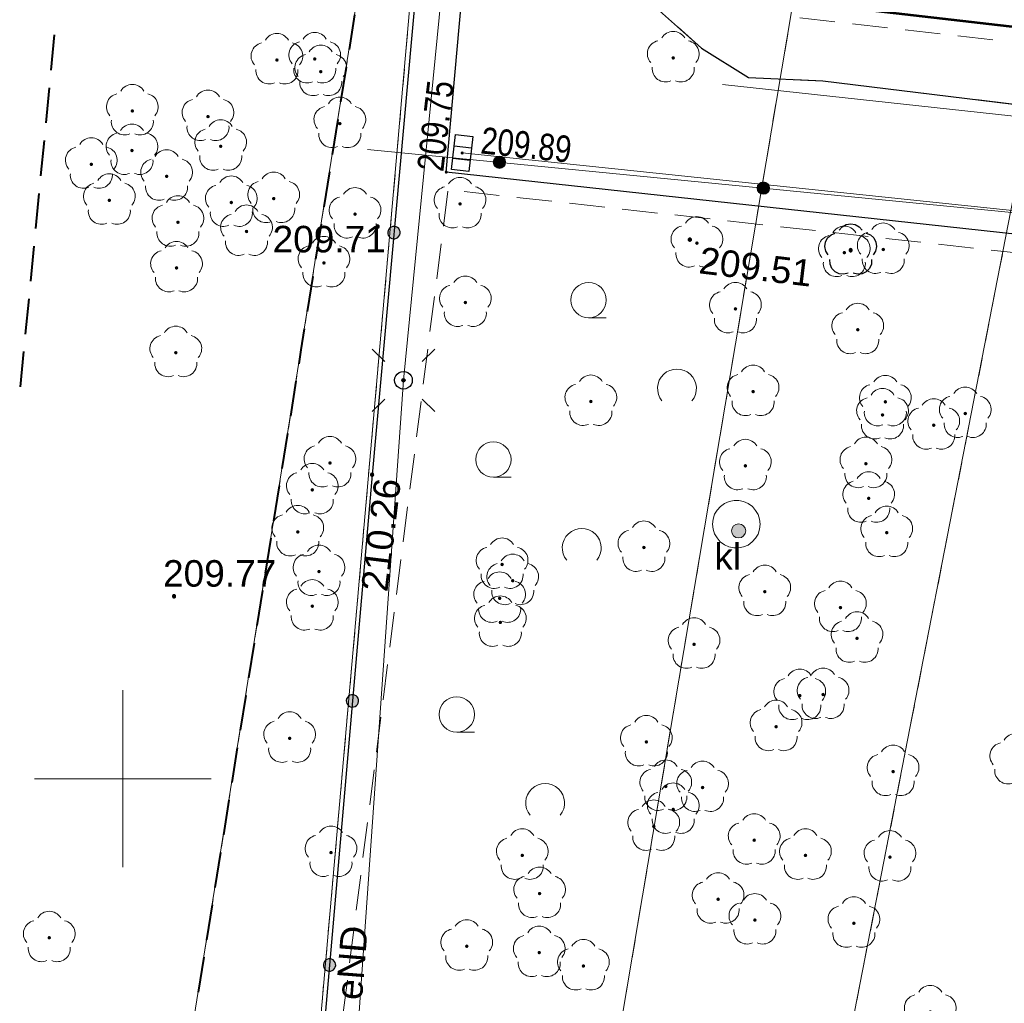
# Model space of a CAD drawing. Header units: metres. Extents: x 7419414 to 7419803, y 5549484 to 5549731.
# Tile 8 of 102: x 7419447 to 7419475, y 5549544 to 5549571. Entities that reach past the tile are written whole.
import ezdxf

# ---------------------------------------------------------------- set-up
doc = ezdxf.new("R2010")
doc.units = ezdxf.units.M
doc.header["$MEASUREMENT"] = 0
doc.layers.get('0').update_dxf_attribs({"color": 250})
for name, color, linetype, lineweight in [('EGBU', 7, 'Continuous', 53), ('EGDE', 7, 'Continuous', 13), ('EGUG', 96, 'Continuous', 13), ('KTKR01', 18, 'Continuous', 30), ('LINIE ROZGRANICZAJĄCE MPZP', 212, 'Continuous', 0), ('OBOP02_01', 96, 'Continuous', 13), ('OTKC', 7, 'Continuous', 13), ('OTOO', 7, 'Continuous', 30), ('OTRS_O', 7, 'Continuous', 13), ('PTTL04', 250, 'Continuous', 0), ('PTTL05', 18, 'Continuous', 13), ('RTPW02', 250, 'Continuous', 0), ('studnia kanalizacyjna', 7, 'Continuous', 0), ('studnia kanalizacyjna-Atr17', 7, 'Continuous', 0), ('SUEP', 1, 'Continuous', 13), ('SUEP_O', 1, 'Continuous', 13), ('SUNP', 7, 'Continuous', 13), ('SUPK_01', 250, 'Continuous', 0), ('UEEPA_512', 250, 'Continuous', 0)]:
    doc.layers.add(name, color=color, linetype=linetype, lineweight=lineweight)
doc.styles.add('Arial', font='arial.ttf')

# ---------------------------------------------------------------- blocks, each defined once
blk = doc.blocks.new('OBOP02_01_1')
at = {"layer": 'OBOP02_01', "linetype": 'Continuous', "lineweight": 13}
h = blk.add_hatch(color=96, dxfattribs=at)
edge = h.paths.add_edge_path()
edge.add_arc((0, 0), 0.005, 0, 360)
at = {"layer": 'OBOP02_01', "color": 96, "linetype": 'Continuous', "lineweight": 13}
for centre, start, end in [((0, 0.0375), 30.1471, 149.8529), ((-0.0357, 0.0116), 102.1471, 221.8529), ((0.0357, 0.0116), 318.1471, 77.8529), ((-0.022, -0.0303), 174.1472, 293.8529), ((0.022, -0.0303), 246.1471, 5.8529)]:
    blk.add_arc(centre, 0.0375, start, end, dxfattribs=at)
blk = doc.blocks.new('RTPW02')
at = {"layer": 'RTPW02', "linetype": 'Continuous', "lineweight": 13}
h = blk.add_hatch(color=250, dxfattribs=at)
edge = h.paths.add_edge_path()
edge.add_arc((0, 0), 0.0045, 0, 360)
blk = doc.blocks.new('PTTL04_01')
at = {"layer": 'PTTL04', "color": 250, "linetype": 'Continuous', "lineweight": 13}
blk.add_line((-0.125, 0.075), (-0.075, 0.075), dxfattribs=at)
blk.add_arc((0.125, -0.125), 0.055, 320.4788, 219.5212, dxfattribs=at)
at = {"color": 250, "linetype": 'Continuous', "lineweight": 13}
blk.add_wipeout([(-0.075, 0.125), (-0.0751, 0.1281), (-0.0754, 0.1313), (-0.0759, 0.1344), (-0.0766, 0.1374), (-0.0774, 0.1405), (-0.0785, 0.1434), (-0.0798, 0.1463), (-0.0812, 0.1491), (-0.0828, 0.1518), (-0.0845, 0.1544), (-0.0865, 0.1569), (-0.0886, 0.1592), (-0.0908, 0.1614), (-0.0931, 0.1635), (-0.0956, 0.1655), (-0.0982, 0.1672), (-0.1009, 0.1688), (-0.1037, 0.1702), (-0.1066, 0.1715), (-0.1095, 0.1726), (-0.1126, 0.1734), (-0.1156, 0.1741), (-0.1187, 0.1746), (-0.1219, 0.1749), (-0.125, 0.175), (-0.1281, 0.1749), (-0.1313, 0.1746), (-0.1344, 0.1741), (-0.1374, 0.1734), (-0.1405, 0.1726), (-0.1434, 0.1715), (-0.1463, 0.1702), (-0.1491, 0.1688), (-0.1518, 0.1672), (-0.1544, 0.1655), (-0.1569, 0.1635), (-0.1592, 0.1614), (-0.1614, 0.1592), (-0.1635, 0.1569), (-0.1655, 0.1544), (-0.1672, 0.1518), (-0.1688, 0.1491), (-0.1702, 0.1463), (-0.1715, 0.1434), (-0.1726, 0.1405), (-0.1734, 0.1374), (-0.1741, 0.1344), (-0.1746, 0.1313), (-0.1749, 0.1281), (-0.175, 0.125), (-0.1749, 0.1219), (-0.1746, 0.1187), (-0.1741, 0.1156), (-0.1734, 0.1126), (-0.1726, 0.1095), (-0.1715, 0.1066), (-0.1702, 0.1037), (-0.1688, 0.1009), (-0.1672, 0.0982), (-0.1655, 0.0956), (-0.1635, 0.0931), (-0.1614, 0.0908), (-0.1592, 0.0886), (-0.1569, 0.0865), (-0.1544, 0.0845), (-0.1518, 0.0828), (-0.1491, 0.0812), (-0.1463, 0.0798), (-0.1434, 0.0785), (-0.1405, 0.0774), (-0.1374, 0.0766), (-0.1344, 0.0759), (-0.1313, 0.0754), (-0.1281, 0.0751), (-0.125, 0.075), (-0.1219, 0.0751), (-0.1187, 0.0754), (-0.1156, 0.0759), (-0.1126, 0.0766), (-0.1095, 0.0774), (-0.1066, 0.0785), (-0.1037, 0.0798), (-0.1009, 0.0812), (-0.0982, 0.0828), (-0.0956, 0.0845), (-0.0931, 0.0865), (-0.0908, 0.0886), (-0.0886, 0.0908), (-0.0865, 0.0931), (-0.0845, 0.0956), (-0.0828, 0.0982), (-0.0812, 0.1009), (-0.0798, 0.1037), (-0.0785, 0.1066), (-0.0774, 0.1095), (-0.0766, 0.1126), (-0.0759, 0.1156), (-0.0754, 0.1187)], dxfattribs=at).dxf.layer = 'PTTL04'
at = {"layer": 'PTTL04', "color": 250, "linetype": 'Continuous', "lineweight": 13}
blk.add_circle((-0.125, 0.125), 0.05, dxfattribs=at)
blk = doc.blocks.new('RTPW02_1')
at = {"layer": 'RTPW02', "linetype": 'Continuous', "lineweight": 13}
h = blk.add_hatch(color=250, dxfattribs=at)
edge = h.paths.add_edge_path()
edge.add_arc((0, 0), 0.0045, 0, 360)

msp = doc.modelspace()

# ---------------------------------------------------------------- hatches: boundary and pattern name
at = {"linetype": 'Continuous'}
for points in [[(7419457.21, 5549565.575), (7419457.198, 5549565.577), (7419457.188, 5549565.581), (7419457.178, 5549565.588), (7419457.171, 5549565.597), (7419457.167, 5549565.608), (7419457.165, 5549565.62), (7419457.167, 5549565.632), (7419457.171, 5549565.642), (7419457.178, 5549565.652), (7419457.188, 5549565.659), (7419457.198, 5549565.663), (7419457.21, 5549565.665), (7419457.222, 5549565.663), (7419457.233, 5549565.659), (7419457.242, 5549565.652), (7419457.249, 5549565.642), (7419457.253, 5549565.632), (7419457.255, 5549565.62), (7419457.253, 5549565.608), (7419457.249, 5549565.597), (7419457.242, 5549565.588), (7419457.233, 5549565.581), (7419457.222, 5549565.577)], [(7419457.654, 5549565.273), (7419457.609, 5549565.283), (7419457.569, 5549565.304), (7419457.535, 5549565.335), (7419457.511, 5549565.374), (7419457.497, 5549565.418), (7419457.495, 5549565.463), (7419457.505, 5549565.508), (7419457.526, 5549565.548), (7419457.557, 5549565.582), (7419457.596, 5549565.606), (7419457.64, 5549565.62), (7419457.685, 5549565.622), (7419457.73, 5549565.612), (7419457.77, 5549565.591), (7419457.804, 5549565.56), (7419457.828, 5549565.521), (7419457.842, 5549565.477), (7419457.844, 5549565.432), (7419457.834, 5549565.387), (7419457.813, 5549565.347), (7419457.782, 5549565.313), (7419457.743, 5549565.289), (7419457.699, 5549565.275)], [(7419457.654, 5549565.273), (7419457.609, 5549565.283), (7419457.569, 5549565.304), (7419457.535, 5549565.335), (7419457.511, 5549565.374), (7419457.497, 5549565.418), (7419457.495, 5549565.463), (7419457.505, 5549565.508), (7419457.526, 5549565.548), (7419457.557, 5549565.582), (7419457.596, 5549565.606), (7419457.64, 5549565.62), (7419457.685, 5549565.622), (7419457.73, 5549565.612), (7419457.77, 5549565.591), (7419457.804, 5549565.56), (7419457.828, 5549565.521), (7419457.842, 5549565.477), (7419457.844, 5549565.432), (7419457.834, 5549565.387), (7419457.813, 5549565.347), (7419457.782, 5549565.313), (7419457.743, 5549565.289), (7419457.699, 5549565.275)], [(7419466.04, 5549565.205), (7419466.028, 5549565.207), (7419466.018, 5549565.211), (7419466.008, 5549565.218), (7419466.001, 5549565.228), (7419465.997, 5549565.238), (7419465.995, 5549565.25), (7419465.997, 5549565.262), (7419466.001, 5549565.272), (7419466.008, 5549565.282), (7419466.018, 5549565.289), (7419466.028, 5549565.293), (7419466.04, 5549565.295), (7419466.052, 5549565.293), (7419466.063, 5549565.289), (7419466.072, 5549565.282), (7419466.079, 5549565.272), (7419466.083, 5549565.262), (7419466.085, 5549565.25), (7419466.083, 5549565.238), (7419466.079, 5549565.228), (7419466.072, 5549565.218), (7419466.063, 5549565.211), (7419466.052, 5549565.207)], [(7419470.59, 5549564.905), (7419470.576, 5549564.907), (7419470.564, 5549564.914), (7419470.554, 5549564.924), (7419470.547, 5549564.936), (7419470.545, 5549564.95), (7419470.547, 5549564.964), (7419470.554, 5549564.976), (7419470.564, 5549564.986), (7419470.576, 5549564.993), (7419470.59, 5549564.995), (7419470.604, 5549564.993), (7419470.616, 5549564.986), (7419470.626, 5549564.976), (7419470.633, 5549564.964), (7419470.635, 5549564.95), (7419470.633, 5549564.936), (7419470.626, 5549564.924), (7419470.616, 5549564.914), (7419470.604, 5549564.907)], [(7419457.942, 5549561.225), (7419457.93, 5549561.226), (7419457.92, 5549561.23), (7419457.91, 5549561.236), (7419457.903, 5549561.244), (7419457.898, 5549561.254), (7419457.895, 5549561.264), (7419457.895, 5549561.276), (7419457.899, 5549561.288), (7419457.905, 5549561.299), (7419457.916, 5549561.308), (7419457.927, 5549561.313), (7419457.939, 5549561.315), (7419457.952, 5549561.313), (7419457.961, 5549561.31), (7419457.97, 5549561.303), (7419457.978, 5549561.294), (7419457.983, 5549561.283), (7419457.985, 5549561.271), (7419457.984, 5549561.262), (7419457.981, 5549561.251), (7419457.973, 5549561.24), (7419457.965, 5549561.232), (7419457.954, 5549561.227)], [(7419457.053, 5549558.553), (7419457.041, 5549558.555), (7419457.031, 5549558.559), (7419457.021, 5549558.566), (7419457.014, 5549558.576), (7419457.01, 5549558.586), (7419457.008, 5549558.598), (7419457.01, 5549558.61), (7419457.014, 5549558.621), (7419457.021, 5549558.63), (7419457.031, 5549558.637), (7419457.041, 5549558.641), (7419457.053, 5549558.643), (7419457.065, 5549558.641), (7419457.076, 5549558.637), (7419457.085, 5549558.63), (7419457.092, 5549558.621), (7419457.096, 5549558.61), (7419457.098, 5549558.598), (7419457.096, 5549558.586), (7419457.092, 5549558.576), (7419457.085, 5549558.566), (7419457.076, 5549558.559), (7419457.065, 5549558.555)], [(7419451.45, 5549555.115), (7419451.438, 5549555.117), (7419451.428, 5549555.121), (7419451.418, 5549555.128), (7419451.411, 5549555.138), (7419451.407, 5549555.148), (7419451.405, 5549555.16), (7419451.407, 5549555.172), (7419451.411, 5549555.183), (7419451.418, 5549555.192), (7419451.428, 5549555.199), (7419451.438, 5549555.203), (7419451.45, 5549555.205), (7419451.462, 5549555.203), (7419451.473, 5549555.199), (7419451.482, 5549555.192), (7419451.489, 5549555.183), (7419451.493, 5549555.172), (7419451.495, 5549555.16), (7419451.493, 5549555.148), (7419451.489, 5549555.138), (7419451.482, 5549555.128), (7419451.473, 5549555.121), (7419451.462, 5549555.117)], [(7419456.482, 5549552.025), (7419456.437, 5549552.035), (7419456.397, 5549552.056), (7419456.363, 5549552.087), (7419456.338, 5549552.126), (7419456.325, 5549552.169), (7419456.323, 5549552.215), (7419456.332, 5549552.26), (7419456.353, 5549552.3), (7419456.384, 5549552.334), (7419456.423, 5549552.358), (7419456.466, 5549552.372), (7419456.512, 5549552.374), (7419456.557, 5549552.364), (7419456.597, 5549552.343), (7419456.631, 5549552.312), (7419456.655, 5549552.274), (7419456.669, 5549552.23), (7419456.671, 5549552.185), (7419456.661, 5549552.14), (7419456.64, 5549552.1), (7419456.609, 5549552.066), (7419456.571, 5549552.041), (7419456.527, 5549552.028)], [(7419456.482, 5549552.025), (7419456.437, 5549552.035), (7419456.397, 5549552.056), (7419456.363, 5549552.087), (7419456.338, 5549552.126), (7419456.325, 5549552.169), (7419456.323, 5549552.215), (7419456.332, 5549552.26), (7419456.353, 5549552.3), (7419456.384, 5549552.334), (7419456.423, 5549552.358), (7419456.466, 5549552.372), (7419456.512, 5549552.374), (7419456.557, 5549552.364), (7419456.597, 5549552.343), (7419456.631, 5549552.312), (7419456.655, 5549552.274), (7419456.669, 5549552.23), (7419456.671, 5549552.185), (7419456.661, 5549552.14), (7419456.64, 5549552.1), (7419456.609, 5549552.066), (7419456.571, 5549552.041), (7419456.527, 5549552.028)], [(7419455.832, 5549544.554), (7419455.788, 5549544.564), (7419455.747, 5549544.585), (7419455.714, 5549544.615), (7419455.689, 5549544.654), (7419455.675, 5549544.698), (7419455.673, 5549544.743), (7419455.683, 5549544.788), (7419455.704, 5549544.828), (7419455.735, 5549544.862), (7419455.773, 5549544.887), (7419455.817, 5549544.9), (7419455.863, 5549544.902), (7419455.907, 5549544.892), (7419455.948, 5549544.871), (7419455.981, 5549544.841), (7419456.006, 5549544.802), (7419456.02, 5549544.758), (7419456.022, 5549544.713), (7419456.012, 5549544.668), (7419455.991, 5549544.628), (7419455.96, 5549544.594), (7419455.922, 5549544.569), (7419455.878, 5549544.556)], [(7419455.832, 5549544.554), (7419455.788, 5549544.564), (7419455.747, 5549544.585), (7419455.714, 5549544.615), (7419455.689, 5549544.654), (7419455.675, 5549544.698), (7419455.673, 5549544.743), (7419455.683, 5549544.788), (7419455.704, 5549544.828), (7419455.735, 5549544.862), (7419455.773, 5549544.887), (7419455.817, 5549544.9), (7419455.863, 5549544.902), (7419455.907, 5549544.892), (7419455.948, 5549544.871), (7419455.981, 5549544.841), (7419456.006, 5549544.802), (7419456.02, 5549544.758), (7419456.022, 5549544.713), (7419456.012, 5549544.668), (7419455.991, 5549544.628), (7419455.96, 5549544.594), (7419455.922, 5549544.569), (7419455.878, 5549544.556)]]:
    msp.add_hatch(color=0, dxfattribs=at).paths.add_polyline_path(points)
at = {"linetype": 'Continuous', "lineweight": 0}
h = msp.add_hatch(color=0, dxfattribs=at)
edge = h.paths.add_edge_path()
edge.add_arc((7419467.42, 5549557.01), 0.2, 0, 360)
at = {"layer": 'LINIE ROZGRANICZAJĄCE MPZP', "linetype": 'Continuous', "lineweight": 0}
h = msp.add_hatch(color=30, dxfattribs=at)
edge = h.paths.add_edge_path()
edge.add_arc((7419460.654, 5549567.438), 0.17, 0, 360)
h = msp.add_hatch(color=30, dxfattribs=at)
edge = h.paths.add_edge_path()
edge.add_arc((7419468.118, 5549566.708), 0.17, 0, 360)

# ---------------------------------------------------------------- linework, layer by layer
at = {"color": 0, "linetype": 'Continuous'}
for p, q in [((7419459.371, 5549567.902), (7419459.868, 5549567.846)), ((7419459.332, 5549567.554), (7419459.829, 5549567.498)), ((7419457.056, 5549562.154), (7419457.41, 5549561.8)), ((7419458.824, 5549562.154), (7419458.47, 5549561.8)), ((7419457.056, 5549560.386), (7419457.41, 5549560.74)), ((7419458.824, 5549560.386), (7419458.47, 5549560.74))]:
    msp.add_line(p, q, dxfattribs=at)
at = {"color": 0, "linetype": 'Continuous', "flags": 128}
for points in [[(7419459.296, 5549567.231), (7419459.407, 5549568.225), (7419459.904, 5549568.169), (7419459.793, 5549567.175), (7419459.296, 5549567.231)], [(7419457.165, 5549565.62), (7419457.167, 5549565.608), (7419457.171, 5549565.597), (7419457.178, 5549565.588), (7419457.188, 5549565.581), (7419457.198, 5549565.577), (7419457.21, 5549565.575), (7419457.222, 5549565.577), (7419457.233, 5549565.581), (7419457.242, 5549565.588), (7419457.249, 5549565.597), (7419457.253, 5549565.608), (7419457.255, 5549565.62), (7419457.253, 5549565.632), (7419457.249, 5549565.642), (7419457.242, 5549565.652), (7419457.233, 5549565.659), (7419457.222, 5549565.663), (7419457.21, 5549565.665), (7419457.198, 5549565.663), (7419457.188, 5549565.659), (7419457.178, 5549565.652), (7419457.171, 5549565.642), (7419457.167, 5549565.632), (7419457.165, 5549565.62)], [(7419457.685, 5549565.622), (7419457.64, 5549565.62), (7419457.596, 5549565.606), (7419457.557, 5549565.582), (7419457.526, 5549565.548), (7419457.505, 5549565.508), (7419457.495, 5549565.463), (7419457.497, 5549565.418), (7419457.511, 5549565.374), (7419457.535, 5549565.335), (7419457.569, 5549565.304), (7419457.609, 5549565.283), (7419457.654, 5549565.273), (7419457.699, 5549565.275), (7419457.743, 5549565.289), (7419457.782, 5549565.313), (7419457.813, 5549565.347), (7419457.834, 5549565.387), (7419457.844, 5549565.432), (7419457.842, 5549565.477), (7419457.828, 5549565.521), (7419457.804, 5549565.56), (7419457.77, 5549565.591), (7419457.73, 5549565.612), (7419457.685, 5549565.622)], [(7419457.685, 5549565.622), (7419457.64, 5549565.62), (7419457.596, 5549565.606), (7419457.557, 5549565.582), (7419457.526, 5549565.548), (7419457.505, 5549565.508), (7419457.495, 5549565.463), (7419457.497, 5549565.418), (7419457.511, 5549565.374), (7419457.535, 5549565.335), (7419457.569, 5549565.304), (7419457.609, 5549565.283), (7419457.654, 5549565.273), (7419457.699, 5549565.275), (7419457.743, 5549565.289), (7419457.782, 5549565.313), (7419457.813, 5549565.347), (7419457.834, 5549565.387), (7419457.844, 5549565.432), (7419457.842, 5549565.477), (7419457.828, 5549565.521), (7419457.804, 5549565.56), (7419457.77, 5549565.591), (7419457.73, 5549565.612), (7419457.685, 5549565.622)], [(7419465.995, 5549565.25), (7419465.997, 5549565.238), (7419466.001, 5549565.228), (7419466.008, 5549565.218), (7419466.018, 5549565.211), (7419466.028, 5549565.207), (7419466.04, 5549565.205), (7419466.052, 5549565.207), (7419466.063, 5549565.211), (7419466.072, 5549565.218), (7419466.079, 5549565.228), (7419466.083, 5549565.238), (7419466.085, 5549565.25), (7419466.083, 5549565.262), (7419466.079, 5549565.272), (7419466.072, 5549565.282), (7419466.063, 5549565.289), (7419466.052, 5549565.293), (7419466.04, 5549565.295), (7419466.028, 5549565.293), (7419466.018, 5549565.289), (7419466.008, 5549565.282), (7419466.001, 5549565.272), (7419465.997, 5549565.262), (7419465.995, 5549565.25)], [(7419470.59, 5549564.905), (7419470.604, 5549564.907), (7419470.616, 5549564.914), (7419470.626, 5549564.924), (7419470.633, 5549564.936), (7419470.635, 5549564.95), (7419470.633, 5549564.964), (7419470.626, 5549564.976), (7419470.616, 5549564.986), (7419470.604, 5549564.993), (7419470.59, 5549564.995), (7419470.576, 5549564.993), (7419470.564, 5549564.986), (7419470.554, 5549564.976), (7419470.547, 5549564.964), (7419470.545, 5549564.95), (7419470.547, 5549564.936), (7419470.554, 5549564.924), (7419470.564, 5549564.914), (7419470.576, 5549564.907), (7419470.59, 5549564.905)], [(7419457.94, 5549561.52), (7419458.005, 5549561.511), (7419458.065, 5549561.487), (7419458.117, 5549561.447), (7419458.157, 5549561.395), (7419458.181, 5549561.335), (7419458.19, 5549561.27), (7419458.181, 5549561.205), (7419458.157, 5549561.145), (7419458.117, 5549561.093), (7419458.065, 5549561.053), (7419458.005, 5549561.029), (7419457.94, 5549561.02), (7419457.875, 5549561.029), (7419457.815, 5549561.053), (7419457.763, 5549561.093), (7419457.723, 5549561.145), (7419457.699, 5549561.205), (7419457.69, 5549561.27), (7419457.699, 5549561.335), (7419457.723, 5549561.395), (7419457.763, 5549561.447), (7419457.815, 5549561.487), (7419457.875, 5549561.511), (7419457.94, 5549561.52)], [(7419457.939, 5549561.315), (7419457.952, 5549561.313), (7419457.961, 5549561.31), (7419457.97, 5549561.303), (7419457.978, 5549561.294), (7419457.983, 5549561.283), (7419457.985, 5549561.271), (7419457.984, 5549561.262), (7419457.981, 5549561.251), (7419457.973, 5549561.24), (7419457.965, 5549561.232), (7419457.954, 5549561.227), (7419457.942, 5549561.225), (7419457.93, 5549561.226), (7419457.92, 5549561.23), (7419457.91, 5549561.236), (7419457.903, 5549561.244), (7419457.898, 5549561.254), (7419457.895, 5549561.264), (7419457.895, 5549561.276), (7419457.899, 5549561.288), (7419457.905, 5549561.299), (7419457.916, 5549561.308), (7419457.927, 5549561.313), (7419457.939, 5549561.315)], [(7419457.008, 5549558.598), (7419457.01, 5549558.586), (7419457.014, 5549558.576), (7419457.021, 5549558.566), (7419457.031, 5549558.559), (7419457.041, 5549558.555), (7419457.053, 5549558.553), (7419457.065, 5549558.555), (7419457.076, 5549558.559), (7419457.085, 5549558.566), (7419457.092, 5549558.576), (7419457.096, 5549558.586), (7419457.098, 5549558.598), (7419457.096, 5549558.61), (7419457.092, 5549558.621), (7419457.085, 5549558.63), (7419457.076, 5549558.637), (7419457.065, 5549558.641), (7419457.053, 5549558.643), (7419457.041, 5549558.641), (7419457.031, 5549558.637), (7419457.021, 5549558.63), (7419457.014, 5549558.621), (7419457.01, 5549558.61), (7419457.008, 5549558.598)], [(7419451.405, 5549555.16), (7419451.407, 5549555.148), (7419451.411, 5549555.138), (7419451.418, 5549555.128), (7419451.428, 5549555.121), (7419451.438, 5549555.117), (7419451.45, 5549555.115), (7419451.462, 5549555.117), (7419451.473, 5549555.121), (7419451.482, 5549555.128), (7419451.489, 5549555.138), (7419451.493, 5549555.148), (7419451.495, 5549555.16), (7419451.493, 5549555.172), (7419451.489, 5549555.183), (7419451.482, 5549555.192), (7419451.473, 5549555.199), (7419451.462, 5549555.203), (7419451.45, 5549555.205), (7419451.438, 5549555.203), (7419451.428, 5549555.199), (7419451.418, 5549555.192), (7419451.411, 5549555.183), (7419451.407, 5549555.172), (7419451.405, 5549555.16)], [(7419456.512, 5549552.374), (7419456.466, 5549552.372), (7419456.423, 5549552.358), (7419456.384, 5549552.334), (7419456.353, 5549552.3), (7419456.332, 5549552.26), (7419456.323, 5549552.215), (7419456.325, 5549552.169), (7419456.338, 5549552.126), (7419456.363, 5549552.087), (7419456.397, 5549552.056), (7419456.437, 5549552.035), (7419456.482, 5549552.025), (7419456.527, 5549552.028), (7419456.571, 5549552.041), (7419456.609, 5549552.066), (7419456.64, 5549552.1), (7419456.661, 5549552.14), (7419456.671, 5549552.185), (7419456.669, 5549552.23), (7419456.655, 5549552.274), (7419456.631, 5549552.312), (7419456.597, 5549552.343), (7419456.557, 5549552.364), (7419456.512, 5549552.374)], [(7419456.512, 5549552.374), (7419456.466, 5549552.372), (7419456.423, 5549552.358), (7419456.384, 5549552.334), (7419456.353, 5549552.3), (7419456.332, 5549552.26), (7419456.323, 5549552.215), (7419456.325, 5549552.169), (7419456.338, 5549552.126), (7419456.363, 5549552.087), (7419456.397, 5549552.056), (7419456.437, 5549552.035), (7419456.482, 5549552.025), (7419456.527, 5549552.028), (7419456.571, 5549552.041), (7419456.609, 5549552.066), (7419456.64, 5549552.1), (7419456.661, 5549552.14), (7419456.671, 5549552.185), (7419456.669, 5549552.23), (7419456.655, 5549552.274), (7419456.631, 5549552.312), (7419456.597, 5549552.343), (7419456.557, 5549552.364), (7419456.512, 5549552.374)], [(7419455.863, 5549544.902), (7419455.817, 5549544.9), (7419455.773, 5549544.887), (7419455.735, 5549544.862), (7419455.704, 5549544.828), (7419455.683, 5549544.788), (7419455.673, 5549544.743), (7419455.675, 5549544.698), (7419455.689, 5549544.654), (7419455.714, 5549544.615), (7419455.747, 5549544.585), (7419455.788, 5549544.564), (7419455.832, 5549544.554), (7419455.878, 5549544.556), (7419455.922, 5549544.569), (7419455.96, 5549544.594), (7419455.991, 5549544.628), (7419456.012, 5549544.668), (7419456.022, 5549544.713), (7419456.02, 5549544.758), (7419456.006, 5549544.802), (7419455.981, 5549544.841), (7419455.948, 5549544.871), (7419455.907, 5549544.892), (7419455.863, 5549544.902)], [(7419455.863, 5549544.902), (7419455.817, 5549544.9), (7419455.773, 5549544.887), (7419455.735, 5549544.862), (7419455.704, 5549544.828), (7419455.683, 5549544.788), (7419455.673, 5549544.743), (7419455.675, 5549544.698), (7419455.689, 5549544.654), (7419455.714, 5549544.615), (7419455.747, 5549544.585), (7419455.788, 5549544.564), (7419455.832, 5549544.554), (7419455.878, 5549544.556), (7419455.922, 5549544.569), (7419455.96, 5549544.594), (7419455.991, 5549544.628), (7419456.012, 5549544.668), (7419456.022, 5549544.713), (7419456.02, 5549544.758), (7419456.006, 5549544.802), (7419455.981, 5549544.841), (7419455.948, 5549544.871), (7419455.907, 5549544.892), (7419455.863, 5549544.902)]]:
    msp.add_lwpolyline(points, close=True, dxfattribs=at)
for points in [[(7419470.266, 5549565.513), (7419470.349, 5549565.613), (7419470.462, 5549565.677), (7419470.59, 5549565.7), (7419470.718, 5549565.677), (7419470.831, 5549565.613), (7419470.914, 5549565.513)], [(7419469.954, 5549564.816), (7419469.885, 5549564.926), (7419469.859, 5549565.053), (7419469.877, 5549565.182), (7419469.938, 5549565.297), (7419470.034, 5549565.384), (7419470.154, 5549565.432)], [(7419471.026, 5549565.432), (7419471.146, 5549565.384), (7419471.242, 5549565.297), (7419471.303, 5549565.182), (7419471.321, 5549565.053), (7419471.295, 5549564.926), (7419471.226, 5549564.816)], [(7419470.521, 5549564.304), (7419470.395, 5549564.272), (7419470.266, 5549564.286), (7419470.149, 5549564.343), (7419470.059, 5549564.437), (7419470.006, 5549564.555), (7419469.997, 5549564.685)], [(7419471.183, 5549564.685), (7419471.174, 5549564.555), (7419471.121, 5549564.437), (7419471.031, 5549564.343), (7419470.914, 5549564.286), (7419470.785, 5549564.272), (7419470.659, 5549564.304)]]:
    msp.add_lwpolyline(points, dxfattribs=at)
at = {"color": 0, "linetype": 'Continuous', "lineweight": 0}
msp.add_circle((7419467.42, 5549557.01), 0.2, dxfattribs=at)
at = {"layer": 'EGBU', "color": 250, "linetype": 'Continuous', "lineweight": 53, "flags": 128}
msp.add_lwpolyline([(7419468.83, 5549590.44), (7419466.71, 5549572.26), (7419552.96, 5549562.33), (7419554.97, 5549580.65), (7419468.83, 5549590.44)], close=True, dxfattribs=at)
at = {"layer": 'EGDE', "color": 250, "linetype": 'Continuous', "lineweight": 0, "flags": 128}
for points in [[(7419562.5, 5549640.55), (7419487.71, 5549630.61), (7419468.08, 5549529.97), (7419483.43, 5549529.18), (7419523.94, 5549526.59), (7419538.19, 5549526.4), (7419548.95, 5549525.8), (7419562.5, 5549640.55)], [(7419487.71, 5549630.61), (7419482.9, 5549629.97), (7419478.25, 5549627.12), (7419461.94, 5549530.29), (7419468.08, 5549529.97), (7419487.71, 5549630.61)], [(7419478.25, 5549627.12), (7419462.12, 5549617.26), (7419459.99, 5549593.07), (7419454.49, 5549530.64), (7419458.91, 5549530.45), (7419461.94, 5549530.29), (7419478.25, 5549627.12)]]:
    msp.add_lwpolyline(points, close=True, dxfattribs=at)
for points in [[(7419447.714, 5549501.025), (7419450.09, 5549531.19), (7419459.99, 5549593.07), (7419462.12, 5549617.26), (7419462.22, 5549620.86), (7419457.3, 5549616.58), (7419452.54, 5549610.11), (7419449.43, 5549604.09), (7419439.375, 5549501.456)], [(7419456.604, 5549500.566), (7419458.91, 5549530.45), (7419454.49, 5549530.64), (7419459.99, 5549593.07), (7419450.09, 5549531.19), (7419447.714, 5549501.025)]]:
    msp.add_lwpolyline(points, dxfattribs=at)
at = {"layer": 'EGUG', "color": 96, "linetype": 'Continuous', "lineweight": 13}
for p, q in [((7419456.501, 5549571.264), (7419456.422, 5549570.77)), ((7419456.422, 5549570.77), (7419456.501, 5549571.264)), ((7419458.052, 5549571.069), (7419458.008, 5549570.571)), ((7419458.008, 5549570.571), (7419458.052, 5549571.069)), ((7419468.725, 5549570.57), (7419468.808, 5549571.063)), ((7419468.808, 5549571.063), (7419468.725, 5549570.57)), ((7419456.343, 5549570.276), (7419456.264, 5549569.783)), ((7419456.264, 5549569.783), (7419456.343, 5549570.276)), ((7419457.964, 5549570.073), (7419457.92, 5549569.575)), ((7419457.92, 5549569.575), (7419457.964, 5549570.073)), ((7419468.559, 5549569.583), (7419468.642, 5549570.077)), ((7419468.642, 5549570.077), (7419468.559, 5549569.583)), ((7419456.185, 5549569.289), (7419456.106, 5549568.795)), ((7419456.106, 5549568.795), (7419456.185, 5549569.289)), ((7419457.876, 5549569.077), (7419457.832, 5549568.579)), ((7419457.832, 5549568.579), (7419457.876, 5549569.077)), ((7419468.392, 5549568.597), (7419468.476, 5549569.09)), ((7419468.476, 5549569.09), (7419468.392, 5549568.597)), ((7419456.027, 5549568.302), (7419455.948, 5549567.808)), ((7419455.948, 5549567.808), (7419456.027, 5549568.302)), ((7419457.788, 5549568.081), (7419457.745, 5549567.583)), ((7419457.745, 5549567.583), (7419457.788, 5549568.081)), ((7419468.226, 5549567.611), (7419468.309, 5549568.104)), ((7419468.309, 5549568.104), (7419468.226, 5549567.611)), ((7419455.869, 5549567.314), (7419455.79, 5549566.82)), ((7419455.79, 5549566.82), (7419455.869, 5549567.314)), ((7419457.701, 5549567.085), (7419457.657, 5549566.587)), ((7419457.657, 5549566.587), (7419457.701, 5549567.085)), ((7419468.06, 5549566.625), (7419468.143, 5549567.118)), ((7419468.143, 5549567.118), (7419468.06, 5549566.625)), ((7419455.711, 5549566.327), (7419455.632, 5549565.833)), ((7419455.632, 5549565.833), (7419455.711, 5549566.327)), ((7419457.613, 5549566.089), (7419457.569, 5549565.591)), ((7419457.569, 5549565.591), (7419457.613, 5549566.089)), ((7419467.894, 5549565.639), (7419467.977, 5549566.132)), ((7419467.977, 5549566.132), (7419467.894, 5549565.639)), ((7419455.553, 5549565.339), (7419455.474, 5549564.845)), ((7419455.474, 5549564.845), (7419455.553, 5549565.339)), ((7419457.525, 5549565.092), (7419457.481, 5549564.594)), ((7419457.481, 5549564.594), (7419457.525, 5549565.092)), ((7419467.728, 5549564.653), (7419467.811, 5549565.146)), ((7419467.811, 5549565.146), (7419467.728, 5549564.653)), ((7419474.784, 5549564.341), (7419474.88, 5549564.831)), ((7419474.88, 5549564.831), (7419474.784, 5549564.341)), ((7419455.395, 5549564.352), (7419455.316, 5549563.858)), ((7419455.316, 5549563.858), (7419455.395, 5549564.352)), ((7419457.437, 5549564.096), (7419457.394, 5549563.598)), ((7419457.394, 5549563.598), (7419457.437, 5549564.096)), ((7419467.562, 5549563.667), (7419467.645, 5549564.16)), ((7419467.645, 5549564.16), (7419467.562, 5549563.667)), ((7419474.593, 5549563.359), (7419474.688, 5549563.85)), ((7419474.688, 5549563.85), (7419474.593, 5549563.359)), ((7419455.237, 5549563.364), (7419455.158, 5549562.871)), ((7419455.158, 5549562.871), (7419455.237, 5549563.364)), ((7419457.35, 5549563.1), (7419457.306, 5549562.602)), ((7419457.306, 5549562.602), (7419457.35, 5549563.1)), ((7419467.396, 5549562.681), (7419467.479, 5549563.174)), ((7419467.479, 5549563.174), (7419467.396, 5549562.681)), ((7419474.401, 5549562.378), (7419474.497, 5549562.868)), ((7419474.497, 5549562.868), (7419474.401, 5549562.378)), ((7419455.079, 5549562.377), (7419455.001, 5549561.883)), ((7419455.001, 5549561.883), (7419455.079, 5549562.377)), ((7419467.23, 5549561.695), (7419467.313, 5549562.188)), ((7419467.313, 5549562.188), (7419467.23, 5549561.695)), ((7419457.262, 5549562.104), (7419457.218, 5549561.606)), ((7419457.218, 5549561.606), (7419457.262, 5549562.104)), ((7419474.21, 5549561.396), (7419474.305, 5549561.887)), ((7419474.305, 5549561.887), (7419474.21, 5549561.396)), ((7419454.922, 5549561.389), (7419454.843, 5549560.896)), ((7419454.843, 5549560.896), (7419454.922, 5549561.389)), ((7419457.174, 5549561.108), (7419457.13, 5549560.61)), ((7419457.13, 5549560.61), (7419457.174, 5549561.108)), ((7419467.064, 5549560.709), (7419467.147, 5549561.202)), ((7419467.147, 5549561.202), (7419467.064, 5549560.709)), ((7419474.018, 5549560.415), (7419474.114, 5549560.905)), ((7419474.114, 5549560.905), (7419474.018, 5549560.415)), ((7419454.764, 5549560.402), (7419454.685, 5549559.908)), ((7419454.685, 5549559.908), (7419454.764, 5549560.402)), ((7419466.898, 5549559.722), (7419466.981, 5549560.215)), ((7419466.981, 5549560.215), (7419466.898, 5549559.722)), ((7419457.086, 5549560.112), (7419457.043, 5549559.614)), ((7419457.043, 5549559.614), (7419457.086, 5549560.112)), ((7419473.827, 5549559.433), (7419473.923, 5549559.924)), ((7419473.923, 5549559.924), (7419473.827, 5549559.433)), ((7419454.606, 5549559.415), (7419454.527, 5549558.921)), ((7419454.527, 5549558.921), (7419454.606, 5549559.415)), ((7419456.999, 5549559.116), (7419456.955, 5549558.618)), ((7419456.955, 5549558.618), (7419456.999, 5549559.116)), ((7419466.731, 5549558.736), (7419466.815, 5549559.229)), ((7419466.815, 5549559.229), (7419466.731, 5549558.736)), ((7419473.635, 5549558.452), (7419473.731, 5549558.942)), ((7419473.731, 5549558.942), (7419473.635, 5549558.452)), ((7419454.448, 5549558.427), (7419454.369, 5549557.933)), ((7419454.369, 5549557.933), (7419454.448, 5549558.427)), ((7419466.565, 5549557.75), (7419466.648, 5549558.243)), ((7419466.648, 5549558.243), (7419466.565, 5549557.75)), ((7419456.911, 5549558.119), (7419456.867, 5549557.621)), ((7419456.867, 5549557.621), (7419456.911, 5549558.119)), ((7419473.444, 5549557.47), (7419473.54, 5549557.961)), ((7419473.54, 5549557.961), (7419473.444, 5549557.47)), ((7419454.29, 5549557.44), (7419454.211, 5549556.946)), ((7419454.211, 5549556.946), (7419454.29, 5549557.44)), ((7419466.399, 5549556.764), (7419466.482, 5549557.257)), ((7419466.482, 5549557.257), (7419466.399, 5549556.764)), ((7419456.823, 5549557.123), (7419456.779, 5549556.625)), ((7419456.779, 5549556.625), (7419456.823, 5549557.123)), ((7419473.252, 5549556.489), (7419473.348, 5549556.979)), ((7419473.348, 5549556.979), (7419473.252, 5549556.489)), ((7419454.132, 5549556.452), (7419454.053, 5549555.958)), ((7419454.053, 5549555.958), (7419454.132, 5549556.452)), ((7419456.735, 5549556.127), (7419456.692, 5549555.629)), ((7419456.692, 5549555.629), (7419456.735, 5549556.127)), ((7419466.233, 5549555.778), (7419466.316, 5549556.271)), ((7419466.316, 5549556.271), (7419466.233, 5549555.778)), ((7419473.061, 5549555.507), (7419473.157, 5549555.998)), ((7419473.157, 5549555.998), (7419473.061, 5549555.507)), ((7419453.974, 5549555.465), (7419453.895, 5549554.971)), ((7419453.895, 5549554.971), (7419453.974, 5549555.465)), ((7419466.067, 5549554.792), (7419466.15, 5549555.285)), ((7419466.15, 5549555.285), (7419466.067, 5549554.792)), ((7419456.648, 5549555.131), (7419456.604, 5549554.633)), ((7419456.604, 5549554.633), (7419456.648, 5549555.131)), ((7419472.87, 5549554.526), (7419472.965, 5549555.016)), ((7419472.965, 5549555.016), (7419472.87, 5549554.526)), ((7419453.816, 5549554.477), (7419453.737, 5549553.984)), ((7419453.737, 5549553.984), (7419453.816, 5549554.477)), ((7419456.56, 5549554.135), (7419456.516, 5549553.637)), ((7419456.516, 5549553.637), (7419456.56, 5549554.135)), ((7419465.901, 5549553.806), (7419465.984, 5549554.299)), ((7419465.984, 5549554.299), (7419465.901, 5549553.806)), ((7419472.678, 5549553.544), (7419472.774, 5549554.035)), ((7419472.774, 5549554.035), (7419472.678, 5549553.544)), ((7419453.658, 5549553.49), (7419453.579, 5549552.996)), ((7419453.579, 5549552.996), (7419453.658, 5549553.49)), ((7419465.735, 5549552.82), (7419465.818, 5549553.313)), ((7419465.818, 5549553.313), (7419465.735, 5549552.82)), ((7419456.472, 5549553.139), (7419456.428, 5549552.641)), ((7419456.428, 5549552.641), (7419456.472, 5549553.139)), ((7419472.487, 5549552.563), (7419472.582, 5549553.053)), ((7419472.582, 5549553.053), (7419472.487, 5549552.563)), ((7419453.5, 5549552.502), (7419453.421, 5549552.009)), ((7419453.421, 5549552.009), (7419453.5, 5549552.502)), ((7419456.384, 5549552.143), (7419456.34, 5549551.645)), ((7419456.34, 5549551.645), (7419456.384, 5549552.143)), ((7419465.569, 5549551.834), (7419465.652, 5549552.327)), ((7419465.652, 5549552.327), (7419465.569, 5549551.834)), ((7419472.295, 5549551.581), (7419472.391, 5549552.072)), ((7419472.391, 5549552.072), (7419472.295, 5549551.581)), ((7419453.342, 5549551.515), (7419453.263, 5549551.021)), ((7419453.263, 5549551.021), (7419453.342, 5549551.515)), ((7419465.403, 5549550.847), (7419465.486, 5549551.34)), ((7419465.486, 5549551.34), (7419465.403, 5549550.847)), ((7419456.297, 5549551.146), (7419456.253, 5549550.648)), ((7419456.253, 5549550.648), (7419456.297, 5549551.146)), ((7419472.104, 5549550.6), (7419472.2, 5549551.09)), ((7419472.2, 5549551.09), (7419472.104, 5549550.6)), ((7419453.184, 5549550.528), (7419453.105, 5549550.034)), ((7419453.105, 5549550.034), (7419453.184, 5549550.528)), ((7419465.237, 5549549.861), (7419465.32, 5549550.354)), ((7419465.32, 5549550.354), (7419465.237, 5549549.861)), ((7419456.209, 5549550.15), (7419456.165, 5549549.652)), ((7419456.165, 5549549.652), (7419456.209, 5549550.15)), ((7419471.912, 5549549.618), (7419472.008, 5549550.109)), ((7419472.008, 5549550.109), (7419471.912, 5549549.618)), ((7419453.026, 5549549.54), (7419452.947, 5549549.046)), ((7419452.947, 5549549.046), (7419453.026, 5549549.54)), ((7419465.07, 5549548.875), (7419465.154, 5549549.368)), ((7419465.154, 5549549.368), (7419465.07, 5549548.875)), ((7419456.121, 5549549.154), (7419456.077, 5549548.656)), ((7419456.077, 5549548.656), (7419456.121, 5549549.154)), ((7419471.721, 5549548.637), (7419471.817, 5549549.127)), ((7419471.817, 5549549.127), (7419471.721, 5549548.637)), ((7419452.868, 5549548.553), (7419452.789, 5549548.059)), ((7419452.789, 5549548.059), (7419452.868, 5549548.553)), ((7419464.904, 5549547.889), (7419464.987, 5549548.382)), ((7419464.987, 5549548.382), (7419464.904, 5549547.889)), ((7419456.033, 5549548.158), (7419455.989, 5549547.66)), ((7419455.989, 5549547.66), (7419456.033, 5549548.158)), ((7419471.529, 5549547.655), (7419471.625, 5549548.146)), ((7419471.625, 5549548.146), (7419471.529, 5549547.655)), ((7419452.71, 5549547.565), (7419452.631, 5549547.071)), ((7419452.631, 5549547.071), (7419452.71, 5549547.565)), ((7419464.738, 5549546.903), (7419464.821, 5549547.396)), ((7419464.821, 5549547.396), (7419464.738, 5549546.903)), ((7419455.946, 5549547.162), (7419455.902, 5549546.664)), ((7419455.902, 5549546.664), (7419455.946, 5549547.162)), ((7419471.338, 5549546.674), (7419471.434, 5549547.164)), ((7419471.434, 5549547.164), (7419471.338, 5549546.674)), ((7419452.552, 5549546.578), (7419452.473, 5549546.084)), ((7419452.473, 5549546.084), (7419452.552, 5549546.578)), ((7419464.572, 5549545.917), (7419464.655, 5549546.41)), ((7419464.655, 5549546.41), (7419464.572, 5549545.917)), ((7419455.858, 5549546.166), (7419455.814, 5549545.668)), ((7419455.814, 5549545.668), (7419455.858, 5549546.166)), ((7419471.147, 5549545.692), (7419471.242, 5549546.183)), ((7419471.242, 5549546.183), (7419471.147, 5549545.692)), ((7419452.394, 5549545.59), (7419452.315, 5549545.097)), ((7419452.315, 5549545.097), (7419452.394, 5549545.59)), ((7419455.77, 5549545.17), (7419455.726, 5549544.672)), ((7419455.726, 5549544.672), (7419455.77, 5549545.17)), ((7419464.406, 5549544.931), (7419464.489, 5549545.424)), ((7419464.489, 5549545.424), (7419464.406, 5549544.931)), ((7419470.955, 5549544.71), (7419471.051, 5549545.201)), ((7419471.051, 5549545.201), (7419470.955, 5549544.71)), ((7419452.236, 5549544.603), (7419452.157, 5549544.109)), ((7419452.157, 5549544.109), (7419452.236, 5549544.603)), ((7419464.24, 5549543.945), (7419464.323, 5549544.438)), ((7419464.323, 5549544.438), (7419464.24, 5549543.945)), ((7419455.682, 5549544.173), (7419455.638, 5549543.675)), ((7419455.638, 5549543.675), (7419455.682, 5549544.173)), ((7419470.764, 5549543.729), (7419470.859, 5549544.22)), ((7419470.859, 5549544.22), (7419470.764, 5549543.729))]:
    msp.add_line(p, q, dxfattribs=at)
at = {"layer": 'KTKR01', "color": 250, "linetype": 'Continuous', "lineweight": 30, "flags": 128}
for points in [[(7419487.57, 5549589.76), (7419486.41, 5549591.26), (7419485.32, 5549591.76), (7419474.81, 5549592.92), (7419471.73, 5549593.3), (7419470.32, 5549593.09), (7419469.57, 5549592.91), (7419468.6, 5549592.23), (7419467.17, 5549590.92), (7419465.16, 5549587.8), (7419464.68, 5549586.11), (7419463.7, 5549577.82), (7419463.51, 5549575.65), (7419463.91, 5549573.68), (7419464.67, 5549572.18), (7419466.37, 5549570.67), (7419467.7, 5549569.84), (7419469.8, 5549569.74)], [(7419469.8, 5549569.74), (7419476.51, 5549568.92), (7419488.14, 5549567.69), (7419501.76, 5549566.04), (7419514.66, 5549564.52), (7419534.43, 5549562.26), (7419545.6, 5549561.05), (7419552.41, 5549560.29), (7419554.45, 5549561.23), (7419555, 5549562.41), (7419555.54, 5549566.09), (7419557.1, 5549580.46), (7419556.31, 5549582.24), (7419554.92, 5549583.34), (7419552.95, 5549583.97), (7419551.07, 5549584.17), (7419548.99, 5549583.57), (7419547.91, 5549582)]]:
    msp.add_lwpolyline(points, dxfattribs=at)
at = {"layer": 'LINIE ROZGRANICZAJĄCE MPZP', "color": 212, "linetype": 'Continuous', "lineweight": 40}
for p, q in [((7419456.557, 5549571.612), (7419456.399, 5549570.625)), ((7419447.975, 5549570.043), (7419448.071, 5549571.039)), ((7419456.32, 5549570.131), (7419456.162, 5549569.144)), ((7419447.83, 5549568.55), (7419447.927, 5549569.546)), ((7419456.083, 5549568.65), (7419455.925, 5549567.662)), ((7419447.686, 5549567.057), (7419447.782, 5549568.053)), ((7419455.846, 5549567.169), (7419455.688, 5549566.181)), ((7419447.541, 5549565.564), (7419447.638, 5549566.559)), ((7419455.609, 5549565.688), (7419455.451, 5549564.7)), ((7419447.397, 5549564.071), (7419447.493, 5549565.066)), ((7419455.372, 5549564.206), (7419455.214, 5549563.219)), ((7419447.252, 5549562.578), (7419447.349, 5549563.573)), ((7419447.108, 5549561.085), (7419447.204, 5549562.08)), ((7419454.898, 5549561.244), (7419454.74, 5549560.257)), ((7419454.661, 5549559.763), (7419454.503, 5549558.775)), ((7419454.424, 5549558.282), (7419454.266, 5549557.294)), ((7419454.187, 5549556.801), (7419454.029, 5549555.813)), ((7419453.95, 5549555.319), (7419453.792, 5549554.332)), ((7419453.713, 5549553.838), (7419453.555, 5549552.851)), ((7419453.476, 5549552.357), (7419453.318, 5549551.37)), ((7419453.239, 5549550.876), (7419453.082, 5549549.888)), ((7419453.003, 5549549.395), (7419452.845, 5549548.407)), ((7419452.766, 5549547.914), (7419452.608, 5549546.926)), ((7419452.529, 5549546.432), (7419452.371, 5549545.445)), ((7419452.292, 5549544.951), (7419452.134, 5549543.964))]:
    msp.add_line(p, q, dxfattribs=at)
at = {"layer": 'LINIE ROZGRANICZAJĄCE MPZP', "color": 212, "linetype": 'Continuous', "lineweight": 40, "flags": 128}
msp.add_lwpolyline([(7419455.135, 5549562.725), (7419455.04, 5549562.13), (7419454.977, 5549561.738)], dxfattribs=at)
at = {"layer": 'LINIE ROZGRANICZAJĄCE MPZP', "color": 30, "linetype": 'Continuous', "lineweight": 0}
for centre, radius in [((7419460.654, 5549567.438), 0.175), ((7419460.654, 5549567.438), 0.17), ((7419468.118, 5549566.708), 0.175), ((7419468.118, 5549566.708), 0.17)]:
    msp.add_circle(centre, radius, dxfattribs=at)
at = {"layer": 'OTKC', "color": 250, "linetype": 'Continuous', "lineweight": 13}
for p, q in [((7419469.147, 5549571.522), (7419470.141, 5549571.409)), ((7419470.638, 5549571.352), (7419471.631, 5549571.239)), ((7419466.37, 5549570.67), (7419465.707, 5549571.259)), ((7419472.128, 5549571.183), (7419473.122, 5549571.07)), ((7419473.619, 5549571.013), (7419474.612, 5549570.9)), ((7419466.823, 5549570.387), (7419466.37, 5549570.67)), ((7419467.7, 5549569.84), (7419467.247, 5549570.123)), ((7419468.5, 5549569.802), (7419467.7, 5549569.84)), ((7419469.8, 5549569.74), (7419469, 5549569.778)), ((7419470.673, 5549569.633), (7419469.8, 5549569.74)), ((7419472.162, 5549569.451), (7419471.17, 5549569.573)), ((7419473.651, 5549569.269), (7419472.659, 5549569.391)), ((7419475.14, 5549569.087), (7419474.148, 5549569.209))]:
    msp.add_line(p, q, dxfattribs=at)
at = {"layer": 'PTTL05', "color": 250, "linetype": 'Continuous', "lineweight": 13}
for p, q in [((7419459.068, 5549565.626), (7419459.195, 5549566.618)), ((7419459.655, 5549566.609), (7419460.649, 5549566.499)), ((7419461.146, 5549566.444), (7419462.14, 5549566.334)), ((7419462.637, 5549566.278), (7419463.631, 5549566.168)), ((7419464.128, 5549566.113), (7419465.122, 5549566.002)), ((7419465.619, 5549565.947), (7419466.612, 5549565.837)), ((7419467.109, 5549565.782), (7419468.103, 5549565.671)), ((7419468.6, 5549565.616), (7419469.594, 5549565.506)), ((7419470.091, 5549565.451), (7419471.085, 5549565.34)), ((7419471.582, 5549565.285), (7419472.576, 5549565.175)), ((7419458.879, 5549564.138), (7419459.005, 5549565.13)), ((7419473.073, 5549565.119), (7419474.067, 5549565.009)), ((7419474.564, 5549564.954), (7419475.557, 5549564.843)), ((7419458.689, 5549562.65), (7419458.816, 5549563.642)), ((7419458.5, 5549561.162), (7419458.626, 5549562.154)), ((7419458.31, 5549559.674), (7419458.437, 5549560.666)), ((7419458.121, 5549558.186), (7419458.247, 5549559.178)), ((7419457.931, 5549556.699), (7419458.058, 5549557.69)), ((7419457.742, 5549555.211), (7419457.868, 5549556.203)), ((7419457.552, 5549553.723), (7419457.678, 5549554.715)), ((7419457.363, 5549552.235), (7419457.489, 5549553.227)), ((7419457.173, 5549550.747), (7419457.299, 5549551.739)), ((7419456.984, 5549549.259), (7419457.11, 5549550.251)), ((7419456.794, 5549547.771), (7419456.92, 5549548.763)), ((7419456.604, 5549546.283), (7419456.731, 5549547.275)), ((7419456.415, 5549544.795), (7419456.541, 5549545.787)), ((7419456.225, 5549543.307), (7419456.352, 5549544.299))]:
    msp.add_line(p, q, dxfattribs=at)
at = {"layer": 'studnia kanalizacyjna', "color": 36, "linetype": 'Continuous', "lineweight": 13, "flags": 128}
msp.add_lwpolyline([(7419467.97, 5549557.47), (7419467.9, 5549557.59), (7419467.81, 5549557.7), (7419467.69, 5549557.78), (7419467.56, 5549557.84), (7419467.43, 5549557.87), (7419467.29, 5549557.87), (7419467.15, 5549557.84), (7419467.02, 5549557.78), (7419466.91, 5549557.7), (7419466.81, 5549557.6), (7419466.74, 5549557.48), (7419466.7, 5549557.34), (7419466.68, 5549557.2), (7419466.7, 5549557.06), (7419466.74, 5549556.93), (7419466.81, 5549556.81), (7419466.9, 5549556.7), (7419467.02, 5549556.62), (7419467.14, 5549556.56), (7419467.28, 5549556.53), (7419467.42, 5549556.53), (7419467.56, 5549556.56), (7419467.69, 5549556.61), (7419467.8, 5549556.7), (7419467.9, 5549556.8), (7419467.97, 5549556.92), (7419468.01, 5549557.06), (7419468.03, 5549557.2), (7419468.01, 5549557.34), (7419467.97, 5549557.47)], close=True, dxfattribs=at)
at = {"layer": 'SUNP', "color": 250, "linetype": 'Continuous', "lineweight": 13}
msp.add_line((7419466.96, 5549569.64), (7419551.88, 5549560.37), dxfattribs=at)
at = {"layer": 'SUPK_01', "color": 36, "linetype": 'Continuous', "lineweight": 13, "flags": 128}
msp.add_lwpolyline([(7419459.6, 5549567.7), (7419491.36, 5549564.38), (7419522.54, 5549560.56), (7419552.17, 5549557.35), (7419576.07, 5549554.93)], dxfattribs=at)
at = {"layer": 'UEEPA_512', "color": 250, "linetype": 'Continuous', "lineweight": 0}
for p, q in [((7419450, 5549552.5), (7419450, 5549547.5)), ((7419447.5, 5549550), (7419452.5, 5549550))]:
    msp.add_line(p, q, dxfattribs=at)

# ---------------------------------------------------------------- block references
at = {"layer": 'OBOP02_01', "color": 96, "linetype": 'Continuous', "lineweight": 13, "xscale": 10, "yscale": 10, "zscale": 10}
for p in [(7419454.36, 5549570.33), (7419455.43, 5549570.36), (7419465.57, 5549570.39), (7419455.6, 5549570), (7419450.27, 5549568.89), (7419452.41, 5549568.73), (7419456.14, 5549568.53), (7419452.77, 5549567.89), (7419450.26, 5549567.77), (7419449.11, 5549567.38), (7419451.24, 5549567.04), (7419454.27, 5549566.41), (7419449.62, 5549566.36), (7419453.07, 5549566.3), (7419459.54, 5549566.26), (7419456.57, 5549565.97), (7419451.56, 5549565.74), (7419453.5, 5549565.48), (7419466.24, 5549565.15), (7419470.41, 5549564.88), (7419471.51, 5549564.97), (7419455.69, 5549564.59), (7419451.52, 5549564.45), (7419459.69, 5549563.47), (7419467.33, 5549563.29), (7419470.79, 5549562.7), (7419451.5, 5549562.05), (7419467.83, 5549560.95), (7419463.24, 5549560.67), (7419471.57, 5549560.66), (7419471.49, 5549560.29), (7419473.83, 5549560.33), (7419472.94, 5549560), (7419455.86, 5549558.93), (7419471.02, 5549558.91), (7419467.61, 5549558.85), (7419455.36, 5549558.17), (7419471.1, 5549557.93), (7419454.95, 5549556.98), (7419471.61, 5549556.96), (7419464.74, 5549556.54), (7419455.55, 5549555.86), (7419460.73, 5549556.06), (7419461.03, 5549555.6), (7419468.16, 5549555.29), (7419460.66, 5549555.1), (7419455.36, 5549554.88), (7419470.3, 5549554.84), (7419460.68, 5549554.42), (7419470.77, 5549553.97), (7419466.16, 5549553.8), (7419469.15, 5549552.35), (7419469.81, 5549552.38), (7419468.48, 5549551.47), (7419454.72, 5549551.14), (7419464.81, 5549551.04), (7419475.26, 5549550.53), (7419471.79, 5549550.2), (7419465.36, 5549549.78), (7419466.4, 5549549.75), (7419465.57, 5549549.13), (7419465.02, 5549548.65), (7419467.86, 5549548.26), (7419455.89, 5549547.91), (7419461.3, 5549547.83), (7419469.31, 5549547.83), (7419471.7, 5549547.78), (7419461.79, 5549546.75), (7419466.84, 5549546.59), (7419467.88, 5549546), (7419470.68, 5549545.91), (7419447.92, 5549545.5), (7419459.73, 5549545.26), (7419461.78, 5549545.08), (7419463.03, 5549544.7), (7419472.84, 5549543.4)]:
    msp.add_blockref('OBOP02_01_1', p, dxfattribs=at)
at = {"layer": 'RTPW02', "color": 250, "linetype": 'Continuous', "lineweight": 13, "xscale": 10, "yscale": 10, "zscale": 10}
for name, p in [('RTPW02', (7419459.6, 5549567.7)), ('RTPW02_1', (7419459.15, 5549567.16))]:
    msp.add_blockref(name, p, dxfattribs=at)

# ---------------------------------------------------------------- texts
at = {"layer": 'OTRS_O', "color": 250, "linetype": 'Continuous', "lineweight": 0, "style": 'Arial'}
for s, rotation, p in [('209.71', 359.9998, (7419454.237, 5549564.889)), ('209.51', 353.14, (7419466.27, 5549564.3)), ('210.26', 83.0697, (7419457.483, 5549555.262)), ('209.77', 359.9998, (7419451.138, 5549555.432))]:
    msp.add_text(s, height=0.75, rotation=rotation, dxfattribs=at).set_placement(p)
at = {"layer": 'RTPW02', "color": 250, "linetype": 'Continuous', "lineweight": 13, "style": 'Arial', "width": 0.8}
for s, rotation, p in [('209.75', 83.2581, (7419459.065, 5549567.151)), ('209.89', 354.0323, (7419460.1, 5549567.691))]:
    msp.add_text(s, height=0.75, rotation=rotation, dxfattribs=at).set_placement(p)
at = {"layer": 'studnia kanalizacyjna-Atr17', "color": 36, "style": 'Arial'}
msp.add_text('kl', height=0.75, dxfattribs=at).set_placement((7419466.733, 5549555.91))
at = {"layer": 'SUEP_O', "color": 1, "linetype": 'Continuous', "lineweight": 0, "style": 'Arial'}
msp.add_text('eND', height=0.75, rotation=85.477, dxfattribs=at).set_placement((7419456.765, 5549543.72))

# ---------------------------------------------------------------- next in the draw order: block references
at = {"layer": 'PTTL04', "color": 250, "linetype": 'Continuous', "lineweight": 13, "xscale": 10, "yscale": 10, "zscale": 10}
for p in [(7419464.426, 5549562.289), (7419461.732, 5549557.778), (7419460.697, 5549550.566)]:
    msp.add_blockref('PTTL04_01', p, dxfattribs=at)

# ---------------------------------------------------------------- next in the draw order: linework, layer by layer
at = {"layer": 'KTKR01', "color": 250, "linetype": 'Continuous', "lineweight": 30, "flags": 128}
msp.add_lwpolyline([(7419511.76, 5549561.07), (7419501.08, 5549562.21), (7419487.52, 5549563.87), (7419475.84, 5549565.34), (7419459.15, 5549567.16), (7419461.02, 5549588.09), (7419461.83, 5549598.24), (7419467.04, 5549597.69), (7419477.13, 5549596.53), (7419479.54, 5549596.77), (7419480.61, 5549597.1), (7419481.38, 5549597.54), (7419482.83, 5549598.78), (7419484.07, 5549600.45), (7419484.63, 5549601.73), (7419484.8, 5549602.82), (7419485.63, 5549609.34), (7419486.93, 5549619.84), (7419488.11, 5549628.87)], dxfattribs=at)
at = {"layer": 'LINIE ROZGRANICZAJĄCE MPZP', "color": 30, "linetype": 'Continuous', "lineweight": 0, "flags": 128}
msp.add_lwpolyline([(7419456.921, 5549567.803), (7419556.904, 5549558.025), (7419612.569, 5549569.414)], dxfattribs=at)
at = {"layer": 'OTOO', "color": 250, "linetype": 'Continuous', "lineweight": 30, "flags": 128}
msp.add_lwpolyline([(7419497.36, 5549629.11), (7419488.12, 5549629.46), (7419486.96, 5549629.51), (7419485.89, 5549630.52), (7419483.62, 5549630.4), (7419469.934, 5549621.926), (7419462.302, 5549617.178), (7419462.169, 5549616.005), (7419461.714, 5549611.419), (7419460.596, 5549596.34), (7419458.286, 5549572.297), (7419457.053, 5549558.598), (7419454.642, 5549530.858), (7419469.69, 5549529.92)], dxfattribs=at)
at = {"layer": 'SUEP', "color": 1, "linetype": 'Continuous', "lineweight": 13, "flags": 128}
msp.add_lwpolyline([(7419486.74, 5549619.28), (7419485.38, 5549608.85), (7419464.71, 5549611.47), (7419462.9, 5549609.55), (7419462.11, 5549605.64), (7419462.21, 5549604.72), (7419457.94, 5549561.27), (7419455.92, 5549532.51), (7419456.83, 5549531.51), (7419477.48, 5549530.34), (7419477.78, 5549530.42), (7419510.12, 5549529.23), (7419514.73, 5549530.14)], dxfattribs=at)

doc.saveas('drawing.dxf')
